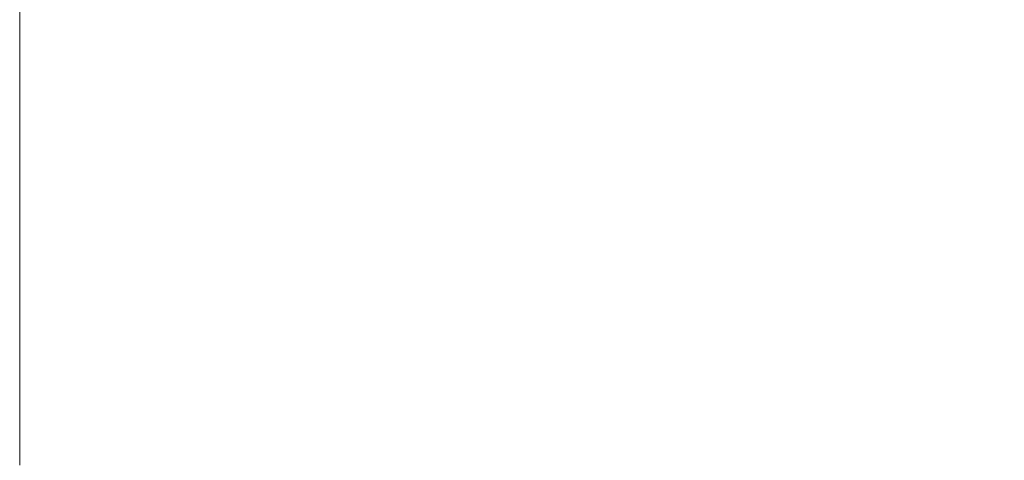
# Model space of a CAD drawing. Header units: centimetres. Extents: x -25.9 to 27.4, y -25.9 to -24.1.
# Tile 85 of 200: x -8.1286 to -8.0924, y -24.1339 to -24.1177. Entities that reach past the tile are written whole.
import ezdxf

# ---------------------------------------------------------------- set-up
doc = ezdxf.new("R2010")
doc.units = ezdxf.units.CM
doc.header["$LTSCALE"] = 2.54
doc.layers.add('Lucido design-1', color=7, linetype='Continuous')

# ---------------------------------------------------------------- blocks, each defined once
blk = doc.blocks.new('Gruppo-4-1')
at = {"color": 7, "linetype": 'Continuous', "lineweight": 9}
for points, invisible_edges in [([(-8.093, -24.113656, 707.639544), (-8.091013, -24.115251, 707.639544), (-8.093161, -24.117811, 707.637241), (-8.095035, -24.116307, 707.637241)], 15), ([(-8.114087, -24.114094, 707.633055), (-8.112099, -24.114769, 707.633055), (-8.113325, -24.118138, 707.631179), (-8.115165, -24.117513, 707.631179)], 15), ([(-8.104715, -24.114191, 707.635076), (-8.102739, -24.115275, 707.635076), (-8.104494, -24.118315, 707.633055), (-8.106336, -24.117305, 707.633055)], 15), ([(-8.112099, -24.114769, 707.633055), (-8.110141, -24.11553, 707.633055), (-8.111514, -24.118843, 707.631179), (-8.113325, -24.118138, 707.631179)], 15), ([(-8.096972, -24.114886, 707.637241), (-8.095035, -24.116307, 707.637241), (-8.097122, -24.119028, 707.635076), (-8.098939, -24.117695, 707.635076)], 15), ([(-8.102739, -24.115275, 707.635076), (-8.100813, -24.116443, 707.635076), (-8.102699, -24.119404, 707.633055), (-8.104494, -24.118315, 707.633055)], 15), ([(-8.091013, -24.115251, 707.639544), (-8.089096, -24.116932, 707.639544), (-8.091354, -24.119395, 707.637241), (-8.093161, -24.117811, 707.637241)], 15), ([(-8.128561, -24.115452, 707.631179), (-8.128561, -24.117746, 707.630095), (-25.828561, -24.117746, 707.630095), (-25.828561, -24.115452, 707.631179)], 10), ([(-8.128561, -24.117746, 707.630095), (-8.128561, -24.115452, 707.631179), (-8.126618, -24.115494, 707.631179), (-8.126778, -24.119145, 707.629452)], 14), ([(-8.126618, -24.115494, 707.631179), (-8.124679, -24.115621, 707.631179), (-8.124997, -24.119262, 707.629452), (-8.126778, -24.119145, 707.629452)], 15), ([(-8.124679, -24.115621, 707.631179), (-8.122747, -24.115833, 707.631179), (-8.123224, -24.119456, 707.629452), (-8.124997, -24.119262, 707.629452)], 15), ([(-8.110141, -24.11553, 707.633055), (-8.108219, -24.116376, 707.633055), (-8.109734, -24.119625, 707.631179), (-8.111514, -24.118843, 707.631179)], 15), ([(-8.122747, -24.115833, 707.631179), (-8.120826, -24.116128, 707.631179), (-8.12146, -24.119727, 707.629452), (-8.123224, -24.119456, 707.629452)], 15), ([(-8.120826, -24.116128, 707.631179), (-8.118919, -24.116508, 707.631179), (-8.11971, -24.120076, 707.629452), (-8.12146, -24.119727, 707.629452)], 15), ([(-8.108219, -24.116376, 707.633055), (-8.106336, -24.117305, 707.633055), (-8.107991, -24.120485, 707.631179), (-8.109734, -24.119625, 707.631179)], 15), ([(-8.095035, -24.116307, 707.637241), (-8.093161, -24.117811, 707.637241), (-8.095365, -24.120438, 707.635076), (-8.097122, -24.119028, 707.635076)], 15), ([(-8.118919, -24.116508, 707.631179), (-8.117031, -24.11697, 707.631179), (-8.117977, -24.1205, 707.629452), (-8.11971, -24.120076, 707.629452)], 15), ([(-8.100813, -24.116443, 707.635076), (-8.098939, -24.117695, 707.635076), (-8.100953, -24.120571, 707.633055), (-8.102699, -24.119404, 707.633055)], 15), ([(-8.117031, -24.11697, 707.631179), (-8.115165, -24.117513, 707.631179), (-8.116264, -24.120999, 707.629452), (-8.117977, -24.1205, 707.629452)], 15), ([(-8.115165, -24.117513, 707.631179), (-8.113325, -24.118138, 707.631179), (-8.114575, -24.121572, 707.629452), (-8.116264, -24.120999, 707.629452)], 15), ([(-8.106336, -24.117305, 707.633055), (-8.104494, -24.118315, 707.633055), (-8.106287, -24.12142, 707.631179), (-8.107991, -24.120485, 707.631179)], 15), ([(27.271439, -24.118732, 708.411796), (27.271439, -24.117746, 708.411324), (-25.828561, -24.117746, 708.411324), (-25.828561, -24.118732, 708.411796)], 10), ([(-25.828561, -24.119106, 707.629452), (-25.828561, -24.117746, 707.630095), (-8.128561, -24.117746, 707.630095), (-8.128561, -24.119106, 707.629452)], 10), ([(-8.126778, -24.119145, 707.629452), (-8.128561, -24.119106, 707.629452), (-8.128561, -24.117746, 707.630095)], 9), ([(-8.098939, -24.117695, 707.635076), (-8.097122, -24.119028, 707.635076), (-8.099259, -24.121813, 707.633055), (-8.100953, -24.120571, 707.633055)], 15), ([(-8.093161, -24.117811, 707.637241), (-8.091354, -24.119395, 707.637241), (-8.093671, -24.121924, 707.635076), (-8.095365, -24.120438, 707.635076)], 15), ([(-8.113325, -24.118138, 707.631179), (-8.111514, -24.118843, 707.631179), (-8.112912, -24.122219, 707.629452), (-8.114575, -24.121572, 707.629452)], 15), ([(-8.104494, -24.118315, 707.633055), (-8.102699, -24.119404, 707.633055), (-8.104626, -24.122428, 707.631179), (-8.106287, -24.12142, 707.631179)], 15), ([(-25.828561, -24.118732, 708.411796), (-25.828561, -24.121738, 708.413081), (27.271439, -24.121738, 708.413081), (27.271439, -24.118732, 708.411796)], 10), ([(-8.111514, -24.118843, 707.631179), (-8.109734, -24.119625, 707.631179), (-8.111279, -24.122938, 707.629452), (-8.112912, -24.122219, 707.629452)], 15), ([(-8.128561, -24.119106, 707.629452), (-8.128561, -24.121738, 707.628336), (-25.828561, -24.121738, 707.628336), (-25.828561, -24.119106, 707.629452)], 10), ([(-8.128561, -24.121738, 707.628336), (-8.128561, -24.119106, 707.629452), (-8.126778, -24.119145, 707.629452), (-8.12694, -24.122859, 707.627876)], 14), ([(-8.126778, -24.119145, 707.629452), (-8.124997, -24.119262, 707.629452), (-8.125321, -24.122965, 707.627876), (-8.12694, -24.122859, 707.627876)], 15), ([(-8.124997, -24.119262, 707.629452), (-8.123224, -24.119456, 707.629452), (-8.123709, -24.123141, 707.627876), (-8.125321, -24.122965, 707.627876)], 15), ([(-8.097122, -24.119028, 707.635076), (-8.095365, -24.120438, 707.635076), (-8.097621, -24.123127, 707.633055), (-8.099259, -24.121813, 707.633055)], 15), ([(-8.123224, -24.119456, 707.629452), (-8.12146, -24.119727, 707.629452), (-8.122106, -24.123388, 707.627876), (-8.123709, -24.123141, 707.627876)], 15), ([(-8.109734, -24.119625, 707.631179), (-8.107991, -24.120485, 707.631179), (-8.109679, -24.123727, 707.629452), (-8.111279, -24.122938, 707.629452)], 15), ([(-8.102699, -24.119404, 707.633055), (-8.100953, -24.120571, 707.633055), (-8.10301, -24.123508, 707.631179), (-8.104626, -24.122428, 707.631179)], 15), ([(-8.091354, -24.119395, 707.637241), (-8.089618, -24.121057, 707.637241), (-8.092043, -24.123482, 707.635076), (-8.093671, -24.121924, 707.635076)], 15), ([(-8.12146, -24.119727, 707.629452), (-8.11971, -24.120076, 707.629452), (-8.120515, -24.123705, 707.627876), (-8.122106, -24.123388, 707.627876)], 15), ([(-8.11971, -24.120076, 707.629452), (-8.117977, -24.1205, 707.629452), (-8.118939, -24.12409, 707.627876), (-8.120515, -24.123705, 707.627876)], 15), ([(-8.117977, -24.1205, 707.629452), (-8.116264, -24.120999, 707.629452), (-8.117382, -24.124544, 707.627876), (-8.118939, -24.12409, 707.627876)], 15), ([(-8.107991, -24.120485, 707.631179), (-8.106287, -24.12142, 707.631179), (-8.108115, -24.124585, 707.629452), (-8.109679, -24.123727, 707.629452)], 15), ([(-8.100953, -24.120571, 707.633055), (-8.099259, -24.121813, 707.633055), (-8.101442, -24.124657, 707.631179), (-8.10301, -24.123508, 707.631179)], 15), ([(-8.095365, -24.120438, 707.635076), (-8.093671, -24.121924, 707.635076), (-8.096043, -24.124512, 707.633055), (-8.097621, -24.123127, 707.633055)], 15), ([(-8.116264, -24.120999, 707.629452), (-8.114575, -24.121572, 707.629452), (-8.115846, -24.125065, 707.627876), (-8.117382, -24.124544, 707.627876)], 15), ([(-8.106287, -24.12142, 707.631179), (-8.104626, -24.122428, 707.631179), (-8.106589, -24.125511, 707.629452), (-8.108115, -24.124585, 707.629452)], 15), ([(27.271439, -24.122654, 708.413473), (27.271439, -24.121738, 708.413081), (-25.828561, -24.121738, 708.413081), (-25.828561, -24.122654, 708.413473)], 10), ([(-25.828561, -24.122823, 707.627876), (-25.828561, -24.121738, 707.628336), (-8.128561, -24.121738, 707.628336), (-8.128561, -24.122823, 707.627876)], 10), ([(-8.12694, -24.122859, 707.627876), (-8.128561, -24.122823, 707.627876), (-8.128561, -24.121738, 707.628336)], 9), ([(-8.114575, -24.121572, 707.629452), (-8.112912, -24.122219, 707.629452), (-8.114335, -24.125653, 707.627876), (-8.115846, -24.125065, 707.627876)], 15), ([(-8.099259, -24.121813, 707.633055), (-8.097621, -24.123127, 707.633055), (-8.099926, -24.125874, 707.631179), (-8.101442, -24.124657, 707.631179)], 15), ([(-8.112912, -24.122219, 707.629452), (-8.111279, -24.122938, 707.629452), (-8.11285, -24.126307, 707.627876), (-8.114335, -24.125653, 707.627876)], 15), ([(-8.093671, -24.121924, 707.635076), (-8.092043, -24.123482, 707.635076), (-8.094526, -24.125964, 707.633055), (-8.096043, -24.124512, 707.633055)], 15), ([(-8.104626, -24.122428, 707.631179), (-8.10301, -24.123508, 707.631179), (-8.105106, -24.126502, 707.629452), (-8.106589, -24.125511, 707.629452)], 15), ([(-25.828561, -24.122654, 708.413473), (-25.828561, -24.125803, 708.414663), (27.271439, -24.125803, 708.414663), (27.271439, -24.122654, 708.413473)], 10), ([(-8.128561, -24.122823, 707.627876), (-8.128561, -24.125803, 707.626752), (-25.828561, -24.125803, 707.626752), (-25.828561, -24.122823, 707.627876)], 10), ([(-8.128561, -24.125803, 707.626752), (-8.128561, -24.122823, 707.627876), (-8.12694, -24.122859, 707.627876), (-8.127104, -24.126629, 707.626452)], 14), ([(-8.12694, -24.122859, 707.627876), (-8.125321, -24.122965, 707.627876), (-8.12565, -24.126724, 707.626452), (-8.127104, -24.126629, 707.626452)], 15), ([(-8.111279, -24.122938, 707.629452), (-8.109679, -24.123727, 707.629452), (-8.111395, -24.127024, 707.627876), (-8.11285, -24.126307, 707.627876)], 15), ([(-8.125321, -24.122965, 707.627876), (-8.123709, -24.123141, 707.627876), (-8.124201, -24.126883, 707.626452), (-8.12565, -24.126724, 707.626452)], 15), ([(-8.123709, -24.123141, 707.627876), (-8.122106, -24.123388, 707.627876), (-8.122761, -24.127104, 707.626452), (-8.124201, -24.126883, 707.626452)], 15), ([(-8.097621, -24.123127, 707.633055), (-8.096043, -24.124512, 707.633055), (-8.098465, -24.127156, 707.631179), (-8.099926, -24.125874, 707.631179)], 15), ([(-8.122106, -24.123388, 707.627876), (-8.120515, -24.123705, 707.627876), (-8.121332, -24.127389, 707.626452), (-8.122761, -24.127104, 707.626452)], 15), ([(-8.10301, -24.123508, 707.631179), (-8.101442, -24.124657, 707.631179), (-8.103667, -24.127557, 707.629452), (-8.105106, -24.126502, 707.629452)], 15), ([(-8.092043, -24.123482, 707.635076), (-8.090485, -24.125109, 707.635076), (-8.093073, -24.127481, 707.633055), (-8.094526, -24.125964, 707.633055)], 15), ([(-8.120515, -24.123705, 707.627876), (-8.118939, -24.12409, 707.627876), (-8.119916, -24.127735, 707.626452), (-8.121332, -24.127389, 707.626452)], 15), ([(-8.109679, -24.123727, 707.629452), (-8.108115, -24.124585, 707.629452), (-8.109973, -24.127804, 707.627876), (-8.111395, -24.127024, 707.627876)], 15), ([(-8.118939, -24.12409, 707.627876), (-8.117382, -24.124544, 707.627876), (-8.118517, -24.128143, 707.626452), (-8.119916, -24.127735, 707.626452)], 15), ([(-8.117382, -24.124544, 707.627876), (-8.115846, -24.125065, 707.627876), (-8.117137, -24.128611, 707.626452), (-8.118517, -24.128143, 707.626452)], 15), ([(-8.108115, -24.124585, 707.629452), (-8.106589, -24.125511, 707.629452), (-8.108586, -24.128646, 707.627876), (-8.109973, -24.127804, 707.627876)], 15), ([(-8.101442, -24.124657, 707.631179), (-8.099926, -24.125874, 707.631179), (-8.102275, -24.128674, 707.629452), (-8.103667, -24.127557, 707.629452)], 15), ([(-8.096043, -24.124512, 707.633055), (-8.094526, -24.125964, 707.633055), (-8.097061, -24.1285, 707.631179), (-8.098465, -24.127156, 707.631179)], 15), ([(-8.115846, -24.125065, 707.627876), (-8.114335, -24.125653, 707.627876), (-8.115779, -24.129139, 707.626452), (-8.117137, -24.128611, 707.626452)], 15), ([(-8.090485, -24.125109, 707.635076), (-8.088999, -24.126804, 707.635076), (-8.091689, -24.12906, 707.633055), (-8.093073, -24.127481, 707.633055)], 15), ([(27.271439, -24.12665, 708.414984), (27.271439, -24.125803, 708.414663), (-25.828561, -24.125803, 708.414663), (-25.828561, -24.12665, 708.414984)], 10), ([(-25.828561, -24.126597, 707.626452), (-25.828561, -24.125803, 707.626752), (-8.128561, -24.125803, 707.626752), (-8.128561, -24.126597, 707.626452)], 10), ([(-8.127104, -24.126629, 707.626452), (-8.128561, -24.126597, 707.626452), (-8.128561, -24.125803, 707.626752)], 9), ([(-8.114335, -24.125653, 707.627876), (-8.11285, -24.126307, 707.627876), (-8.114445, -24.129726, 707.626452), (-8.115779, -24.129139, 707.626452)], 15), ([(-8.106589, -24.125511, 707.629452), (-8.105106, -24.126502, 707.629452), (-8.107238, -24.129547, 707.627876), (-8.108586, -24.128646, 707.627876)], 15), ([(-8.099926, -24.125874, 707.631179), (-8.098465, -24.127156, 707.631179), (-8.100934, -24.12985, 707.629452), (-8.102275, -24.128674, 707.629452)], 15), ([(-8.094526, -24.125964, 707.633055), (-8.093073, -24.127481, 707.633055), (-8.095717, -24.129904, 707.631179), (-8.097061, -24.1285, 707.631179)], 15), ([(-8.11285, -24.126307, 707.627876), (-8.111395, -24.127024, 707.627876), (-8.113138, -24.130371, 707.626452), (-8.114445, -24.129726, 707.626452)], 15), ([(-8.105106, -24.126502, 707.629452), (-8.103667, -24.127557, 707.629452), (-8.10593, -24.130506, 707.627876), (-8.107238, -24.129547, 707.627876)], 15), ([(-8.128561, -24.126597, 707.626452), (-8.128561, -24.129932, 707.625345), (-25.828561, -24.129932, 707.625345), (-25.828561, -24.126597, 707.626452)], 10), ([(-25.828561, -24.12665, 708.414984), (-25.828561, -24.129934, 708.416067), (27.271439, -24.129934, 708.416067), (27.271439, -24.12665, 708.414984)], 10), ([(-8.128561, -24.129932, 707.625345), (-8.128561, -24.126597, 707.626452), (-8.127104, -24.126629, 707.626452), (-8.127271, -24.130448, 707.625183)], 14), ([(-8.127104, -24.126629, 707.626452), (-8.12565, -24.126724, 707.626452), (-8.125983, -24.130533, 707.625183), (-8.127271, -24.130448, 707.625183)], 15), ([(-8.12565, -24.126724, 707.626452), (-8.124201, -24.126883, 707.626452), (-8.1247, -24.130673, 707.625183), (-8.125983, -24.130533, 707.625183)], 15), ([(-8.124201, -24.126883, 707.626452), (-8.122761, -24.127104, 707.626452), (-8.123425, -24.130869, 707.625183), (-8.1247, -24.130673, 707.625183)], 15), ([(-8.122761, -24.127104, 707.626452), (-8.121332, -24.127389, 707.626452), (-8.122159, -24.131121, 707.625183), (-8.123425, -24.130869, 707.625183)], 15), ([(-8.111395, -24.127024, 707.627876), (-8.109973, -24.127804, 707.627876), (-8.11186, -24.131072, 707.626452), (-8.113138, -24.130371, 707.626452)], 15), ([(-8.098465, -24.127156, 707.631179), (-8.097061, -24.1285, 707.631179), (-8.099645, -24.131084, 707.629452), (-8.100934, -24.12985, 707.629452)], 15), ([(-8.121332, -24.127389, 707.626452), (-8.119916, -24.127735, 707.626452), (-8.120906, -24.131428, 707.625183), (-8.122159, -24.131121, 707.625183)], 15), ([(-8.103667, -24.127557, 707.629452), (-8.102275, -24.128674, 707.629452), (-8.104665, -24.131521, 707.627876), (-8.10593, -24.130506, 707.627876)], 15), ([(-8.093073, -24.127481, 707.633055), (-8.091689, -24.12906, 707.633055), (-8.094435, -24.131365, 707.631179), (-8.095717, -24.129904, 707.631179)], 15), ([(-8.119916, -24.127735, 707.626452), (-8.118517, -24.128143, 707.626452), (-8.119667, -24.131789, 707.625183), (-8.120906, -24.131428, 707.625183)], 15), ([(-8.109973, -24.127804, 707.627876), (-8.108586, -24.128646, 707.627876), (-8.110614, -24.131828, 707.626452), (-8.11186, -24.131072, 707.626452)], 15), ([(-8.118517, -24.128143, 707.626452), (-8.117137, -24.128611, 707.626452), (-8.118444, -24.132204, 707.625183), (-8.119667, -24.131789, 707.625183)], 15), ([(-8.117137, -24.128611, 707.626452), (-8.115779, -24.129139, 707.626452), (-8.117242, -24.132672, 707.625183), (-8.118444, -24.132204, 707.625183)], 15), ([(-8.108586, -24.128646, 707.627876), (-8.107238, -24.129547, 707.627876), (-8.109402, -24.132638, 707.626452), (-8.110614, -24.131828, 707.626452)], 15), ([(-8.102275, -24.128674, 707.629452), (-8.100934, -24.12985, 707.629452), (-8.103445, -24.13259, 707.627876), (-8.104665, -24.131521, 707.627876)], 15), ([(-8.097061, -24.1285, 707.631179), (-8.095717, -24.129904, 707.631179), (-8.098411, -24.132373, 707.629452), (-8.099645, -24.131084, 707.629452)], 15), ([(-8.091689, -24.12906, 707.633055), (-8.090374, -24.130698, 707.633055), (-8.093219, -24.132881, 707.631179), (-8.094435, -24.131365, 707.631179)], 15), ([(-8.115779, -24.129139, 707.626452), (-8.114445, -24.129726, 707.626452), (-8.11606, -24.133191, 707.625183), (-8.117242, -24.132672, 707.625183)], 15), ([(-8.114445, -24.129726, 707.626452), (-8.113138, -24.130371, 707.626452), (-8.114903, -24.133762, 707.625183), (-8.11606, -24.133191, 707.625183)], 15), ([(-8.107238, -24.129547, 707.627876), (-8.10593, -24.130506, 707.627876), (-8.108227, -24.133499, 707.626452), (-8.109402, -24.132638, 707.626452)], 15), ([(-25.828561, -24.13042, 707.625183), (-25.828561, -24.129932, 707.625345), (-8.128561, -24.129932, 707.625345), (-8.128561, -24.13042, 707.625183)], 10), ([(27.271439, -24.130713, 708.416324), (27.271439, -24.129934, 708.416067), (-25.828561, -24.129934, 708.416067), (-25.828561, -24.130713, 708.416324)], 10), ([(-8.127271, -24.130448, 707.625183), (-8.128561, -24.13042, 707.625183), (-8.128561, -24.129932, 707.625345)], 9), ([(-8.100934, -24.12985, 707.629452), (-8.099645, -24.131084, 707.629452), (-8.102274, -24.133712, 707.627876), (-8.103445, -24.13259, 707.627876)], 15), ([(-8.095717, -24.129904, 707.631179), (-8.094435, -24.131365, 707.631179), (-8.097235, -24.133714, 707.629452), (-8.098411, -24.132373, 707.629452)], 15), ([(-8.128561, -24.13042, 707.625183), (-8.128561, -24.134119, 707.624119), (-25.828561, -24.134119, 707.624119), (-25.828561, -24.13042, 707.625183)], 10), ([(-8.128561, -24.134119, 707.624119), (-8.128561, -24.13042, 707.625183), (-8.127271, -24.130448, 707.625183), (-8.12744, -24.134311, 707.624071)], 14), ([(-8.127271, -24.130448, 707.625183), (-8.125983, -24.130533, 707.625183), (-8.12632, -24.134384, 707.624071), (-8.12744, -24.134311, 707.624071)], 15), ([(-8.125983, -24.130533, 707.625183), (-8.1247, -24.130673, 707.625183), (-8.125205, -24.134507, 707.624071), (-8.12632, -24.134384, 707.624071)], 15), ([(-8.113138, -24.130371, 707.626452), (-8.11186, -24.131072, 707.626452), (-8.113771, -24.134383, 707.625183), (-8.114903, -24.133762, 707.625183)], 15), ([(-8.10593, -24.130506, 707.627876), (-8.104665, -24.131521, 707.627876), (-8.10709, -24.134412, 707.626452), (-8.108227, -24.133499, 707.626452)], 15), ([(-25.828561, -24.130713, 708.416324), (-25.828561, -24.134122, 708.417288), (27.271439, -24.134122, 708.417288), (27.271439, -24.130713, 708.416324)], 10), ([(-8.1247, -24.130673, 707.625183), (-8.123425, -24.130869, 707.625183), (-8.124096, -24.134677, 707.624071), (-8.125205, -24.134507, 707.624071)], 15), ([(-8.123425, -24.130869, 707.625183), (-8.122159, -24.131121, 707.625183), (-8.122996, -24.134896, 707.624071), (-8.124096, -24.134677, 707.624071)], 15), ([(-8.090374, -24.130698, 707.633055), (-8.089132, -24.132391, 707.633055), (-8.09207, -24.134448, 707.631179), (-8.093219, -24.132881, 707.631179)], 15), ([(-8.122159, -24.131121, 707.625183), (-8.120906, -24.131428, 707.625183), (-8.121906, -24.135163, 707.624071), (-8.122996, -24.134896, 707.624071)], 15), ([(-8.11186, -24.131072, 707.626452), (-8.110614, -24.131828, 707.626452), (-8.112668, -24.135052, 707.625183), (-8.113771, -24.134383, 707.625183)], 15), ([(-8.099645, -24.131084, 707.629452), (-8.098411, -24.132373, 707.629452), (-8.101152, -24.134884, 707.627876), (-8.102274, -24.133712, 707.627876)], 15), ([(-8.120906, -24.131428, 707.625183), (-8.119667, -24.131789, 707.625183), (-8.120829, -24.135477, 707.624071), (-8.121906, -24.135163, 707.624071)], 15), ([(-8.104665, -24.131521, 707.627876), (-8.103445, -24.13259, 707.627876), (-8.105995, -24.135373, 707.626452), (-8.10709, -24.134412, 707.626452)], 15), ([(-8.094435, -24.131365, 707.631179), (-8.093219, -24.132881, 707.631179), (-8.096118, -24.135105, 707.629452), (-8.097235, -24.133714, 707.629452)], 15), ([(-8.119667, -24.131789, 707.625183), (-8.118444, -24.132204, 707.625183), (-8.119767, -24.135837, 707.624071), (-8.120829, -24.135477, 707.624071)], 15), ([(-8.110614, -24.131828, 707.626452), (-8.109402, -24.132638, 707.626452), (-8.111595, -24.135769, 707.625183), (-8.112668, -24.135052, 707.625183)], 15), ([(-8.118444, -24.132204, 707.625183), (-8.117242, -24.132672, 707.625183), (-8.118721, -24.136244, 707.624071), (-8.119767, -24.135837, 707.624071)], 15), ([(-8.117242, -24.132672, 707.625183), (-8.11606, -24.133191, 707.625183), (-8.117694, -24.136696, 707.624071), (-8.118721, -24.136244, 707.624071)], 15), ([(-8.109402, -24.132638, 707.626452), (-8.108227, -24.133499, 707.626452), (-8.110554, -24.136533, 707.625183), (-8.111595, -24.135769, 707.625183)], 15), ([(-8.103445, -24.13259, 707.627876), (-8.102274, -24.133712, 707.627876), (-8.104942, -24.13638, 707.626452), (-8.105995, -24.135373, 707.626452)], 15), ([(-8.098411, -24.132373, 707.629452), (-8.097235, -24.133714, 707.629452), (-8.100082, -24.136103, 707.627876), (-8.101152, -24.134884, 707.627876)], 15), ([(-8.093219, -24.132881, 707.631179), (-8.09207, -24.134448, 707.631179), (-8.095063, -24.136544, 707.629452), (-8.096118, -24.135105, 707.629452)], 15), ([(-8.11606, -24.133191, 707.625183), (-8.114903, -24.133762, 707.625183), (-8.116688, -24.137192, 707.624071), (-8.117694, -24.136696, 707.624071)], 15), ([(-8.114903, -24.133762, 707.625183), (-8.113771, -24.134383, 707.625183), (-8.115705, -24.137732, 707.624071), (-8.116688, -24.137192, 707.624071)], 15), ([(-8.108227, -24.133499, 707.626452), (-8.10709, -24.134412, 707.626452), (-8.109548, -24.13734, 707.625183), (-8.110554, -24.136533, 707.625183)], 15), ([(-8.102274, -24.133712, 707.627876), (-8.101152, -24.134884, 707.627876), (-8.103934, -24.137433, 707.626452), (-8.104942, -24.13638, 707.626452)], 15), ([(-8.097235, -24.133714, 707.629452), (-8.096118, -24.135105, 707.629452), (-8.099067, -24.137368, 707.627876), (-8.100082, -24.136103, 707.627876)], 15)]:
    blk.add_3dface(points, dxfattribs=dict(at, invisible_edges=invisible_edges))

msp = doc.modelspace()

# ---------------------------------------------------------------- block references
at = {"layer": 'Lucido design-1', "color": 7}
msp.add_blockref('Gruppo-4-1', (0, 0), dxfattribs=at)

doc.saveas('drawing.dxf')
